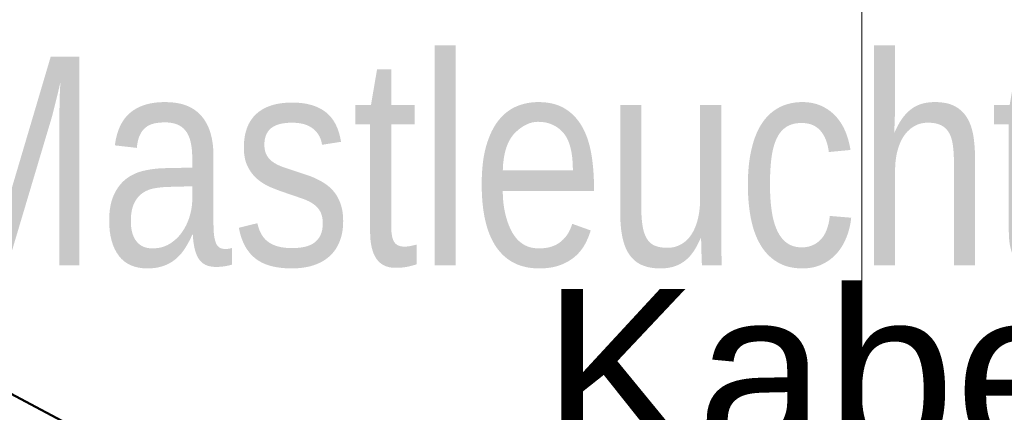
# Model space of a CAD drawing. Extents: x -420 to 300, y 62 to 1112.
# Tile 143 of 256: x -253.01 to -243.52, y 271.51 to 275.29. Entities that reach past the tile are written whole.
import ezdxf

# ---------------------------------------------------------------- set-up
doc = ezdxf.new("R2010")
doc.units = 0
doc.layers.get('0').update_dxf_attribs({"lineweight": 13})
doc.layers.add('00_E_ST_Handlaufleuchte_Kabel_Text', color=7, linetype='Continuous', lineweight=13)
doc.layers.add('ConnectionPoints', color=7, linetype='Continuous', lineweight=50)
doc.layers.add('60- 61 allgemeine Ausstattung- 4 Terrassen', color=9, linetype='Continuous', lineweight=9, true_color=0x808080)
doc.styles.get("Standard").update_dxf_attribs({"font": 'ARIALN.TTF'})

# ---------------------------------------------------------------- blocks, each defined once
blk = doc.blocks.new('Referenz-A06CPUWNL0', base_point=(-395.2377, 76.9534))
at = {"layer": '60- 61 allgemeine Ausstattung- 4 Terrassen', "color": 0}
blk.add_line((-244.8977, 372.5134), (-244.8977, 214.0534), dxfattribs=at)
at = {"layer": '60- 61 allgemeine Ausstattung- 4 Terrassen', "color": 0, "linetype": 'Continuous', "ltscale": 0.13, "insert": (-254.1705, 274.9359), "char_height": 2.013773, "attachment_point": 1}
blk.add_mtext('{\\fArial Narrow;Mastleuchte}', dxfattribs=at)
blk = doc.blocks.new('Bauteilbeschriftung-A06CPV47L0', base_point=(-274.6753, 271.2051))
at = {"color": 0, "linetype": 'ByBlock', "lineweight": -2, "ltscale": 0.5}
blk.add_line((-255.4241, 272.9187), (-252.1943, 271.2051), dxfattribs=at)

msp = doc.modelspace()

# ---------------------------------------------------------------- block references
at = {"color": 8, "lineweight": 13, "ltscale": 0.13, "true_color": 0x808080}
msp.add_blockref('Referenz-A06CPUWNL0', (-395.2377, 76.9534), dxfattribs=at)
at = {"layer": 'ConnectionPoints', "ltscale": 0.5}
msp.add_blockref('Bauteilbeschriftung-A06CPV47L0', (-274.6753, 271.2051), dxfattribs=at)

# ---------------------------------------------------------------- texts
at = {"layer": '00_E_ST_Handlaufleuchte_Kabel_Text', "ltscale": 0.13, "insert": (-247.9771, 272.6945), "char_height": 1.6, "attachment_point": 1}
msp.add_mtext('{\\fArial;Kabellänge bis Übergabepunkt:}', dxfattribs=at)

doc.saveas('drawing.dxf')
